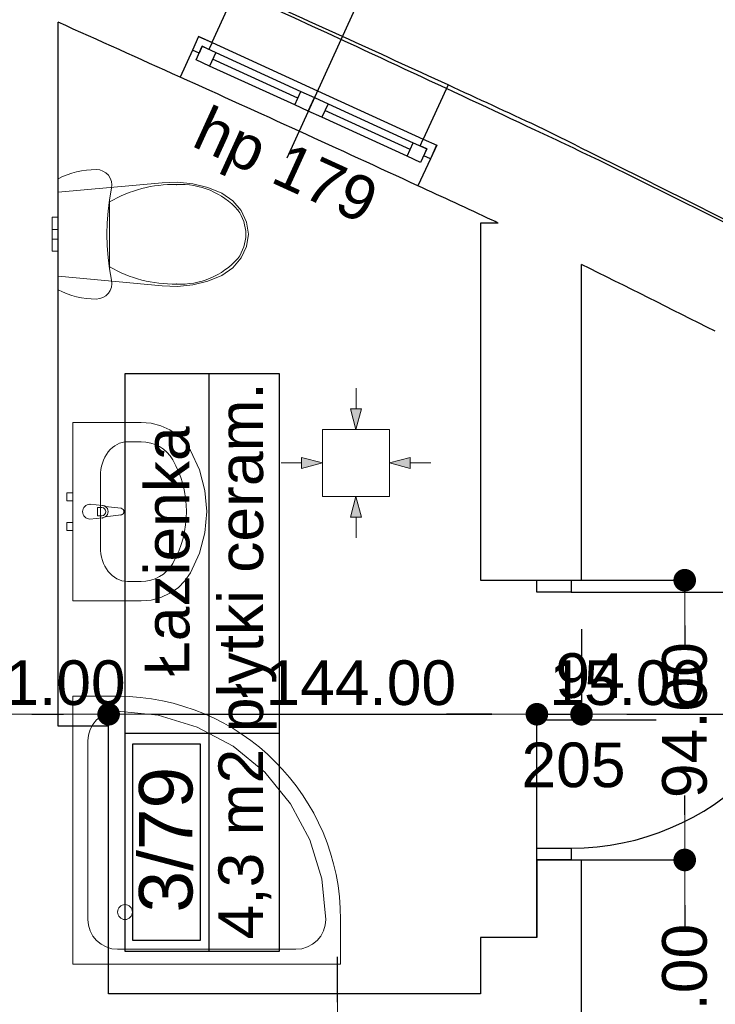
# Model space of a CAD drawing. Header units: millimetres. Extents: x -175445 to -20415, y -559200 to 231527.
# Tile 212 of 256: x -89730 to -87391, y -98872 to -95563. Entities that reach past the tile are written whole.
import ezdxf
from ezdxf.enums import TextEntityAlignment as Align

# ---------------------------------------------------------------- set-up
doc = ezdxf.new("R2010")
doc.units = ezdxf.units.MM
doc.header["$MEASUREMENT"] = 0
for name, color, linetype in [('Drzwi', 7, 'Continuous'), ('Linia', 7, 'Continuous'), ('Obiekt', 7, 'Continuous'), ('Okno', 7, 'Continuous'), ('Strefa', 7, 'Continuous'), ('Strop', 7, 'Continuous'), ('Słup', 7, 'Continuous'), ('Wymiary', 63, 'Continuous'), ('Ściana', 7, 'Continuous')]:
    doc.layers.add(name, color=color, linetype=linetype)
doc.styles.add('Arial', font='txt')
doc.dimstyles.new('GENERATED_STYLE__1', dxfattribs={"dimtxt": 150, "dimasz": 152, "dimexe": 0.18, "dimexo": 0, "dimgap": 0.09, "dimtad": 1, "dimtih": 1, "dimtoh": 1, "dimlfac": 0.1, "dimzin": 0, "dimdsep": 46, "dimtxsty": 'Arial', "dimblk": 'ARROWHEAD_11', "dimblk1": 'ARROWHEAD_11', "dimblk2": 'ARROWHEAD_11', "dimcen": 0.09, "dimclrd": 114, "dimclre": 114, "dimclrt": 114, "dimazin": 0, "dimtfac": 1, "dimtdec": 4, "dimtmove": 0, "dimatfit": 3, "dimfxl": 1, "dimtolj": 1, "dimtzin": 0, "dimarcsym": 0})
doc.dimstyles.new('GENERATED_STYLE__3', dxfattribs={"dimtxt": 150, "dimasz": 152, "dimexe": 0.18, "dimexo": 0, "dimgap": 0.09, "dimtad": 1, "dimlfac": 0.1, "dimzin": 0, "dimdsep": 46, "dimtxsty": 'Arial', "dimblk": 'ARROWHEAD_11', "dimblk1": 'ARROWHEAD_11', "dimblk2": 'ARROWHEAD_11', "dimcen": 0.09, "dimclrd": 114, "dimclre": 114, "dimclrt": 114, "dimazin": 0, "dimtfac": 1, "dimtdec": 4, "dimtmove": 2, "dimatfit": 3, "dimfxl": 1, "dimtolj": 1, "dimtzin": 0, "dimarcsym": 0})
doc.dimstyles.new('GENERATED_STYLE__4', dxfattribs={"dimtxt": 150, "dimasz": 152, "dimexe": 0.18, "dimexo": 0, "dimgap": 0.09, "dimtad": 1, "dimtih": 1, "dimtoh": 1, "dimlfac": 0.1, "dimzin": 0, "dimdsep": 46, "dimtxsty": 'Arial', "dimblk": 'ARROWHEAD_11', "dimblk1": 'ARROWHEAD_11', "dimblk2": 'ARROWHEAD_11', "dimcen": 0.09, "dimclrd": 114, "dimclre": 114, "dimclrt": 114, "dimazin": 0, "dimtfac": 1, "dimtdec": 4, "dimtmove": 2, "dimatfit": 3, "dimfxl": 1, "dimtolj": 1, "dimtzin": 0, "dimarcsym": 0})

# ---------------------------------------------------------------- blocks, each defined once
blk = doc.blocks.new('Łazienka_3_79_81', base_point=(-83399.8, 30955.7))
at = {"layer": 'Strefa'}
for p, q in [((-83682.7, 30221.7), (-83682.7, 32163.9)), ((-83682.7, 32163.9), (-83164.1, 32163.9)), ((-83399.8, 30221.7), (-83399.8, 32163.9)), ((-83164.1, 32163.9), (-83164.1, 30221.7)), ((-83682.7, 30955.7), (-83164.1, 30955.7)), ((-83656.7, 30258.4), (-83656.7, 30919)), ((-83656.7, 30919), (-83430.5, 30919)), ((-83430.5, 30919), (-83430.5, 30258.4)), ((-83430.5, 30258.4), (-83656.7, 30258.4)), ((-83164.1, 30221.7), (-83682.7, 30221.7))]:
    blk.add_line(p, q, dxfattribs=at)
at = {"layer": 'Strefa', "style": 'Arial'}
for tag, height, p in [('ROOM_NAME', 150, (-83541.2, 31567.2)), ('floor_f', 150, (-83293.7, 31546.8)), ('ROOM_NUMBER', 180, (-83546, 30597.4)), ('ROOM_CALC_AREA', 150, (-83293.7, 30582.7))]:
    blk.add_attdef(tag, text='', height=height, rotation=90, dxfattribs=at).set_placement(p, align=Align.MIDDLE_CENTER)
blk = doc.blocks.new('ARROWHEAD_11')
at = {"color": 0, "linetype": 'Continuous', "lineweight": 0}
blk.add_line((0, 0), (-1, 0), dxfattribs=at)
at = {"color": 0, "linetype": 'Continuous', "lineweight": 0, "const_width": 0.25, "flags": 128}
blk.add_lwpolyline([(-0.125, 0, 1), (0.125, 0, 1)], format="xyb", close=True, dxfattribs=at)
blk = doc.blocks.new('*D3310')
at = {"layer": 'Defpoints', "color": 0}
for p in [(-87840.7, -98386.6), (-87493.7, -98386.6), (-88130.7, -99456.6)]:
    blk.add_point(p, dxfattribs=at)
at = {"layer": 'Wymiary', "color": 114, "lineweight": -2}
for p, q in [((-87840.7, -98386.6), (-87493.5, -98386.6)), ((-87493.7, -98538.6), (-87493.7, -98617.5)), ((-87493.7, -99304.6), (-87493.7, -99225.7)), ((-88130.7, -99456.6), (-87493.5, -99456.6))]:
    blk.add_line(p, q, dxfattribs=at)
at = {"layer": 'Wymiary', "color": 114, "lineweight": -2, "xscale": 152, "yscale": 152, "zscale": 152}
for p, rotation in [((-87493.7, -98386.6), 90), ((-87493.7, -99456.6), 270)]:
    blk.add_blockref('ARROWHEAD_11', p, dxfattribs=dict(at, rotation=rotation))
at = {"layer": 'Wymiary', "color": 114, "lineweight": 13, "insert": (-87493.7, -98921.6), "char_height": 150, "attachment_point": 5, "rotation": 90, "style": 'Arial'}
blk.add_mtext('\\A1;107.00', dxfattribs=at)
blk = doc.blocks.new('*D3311')
at = {"layer": 'Defpoints', "color": 0}
for p in [(-87840.7, -97446.6), (-87493.7, -97446.6), (-87840.7, -98386.6)]:
    blk.add_point(p, dxfattribs=at)
at = {"layer": 'Wymiary', "color": 114, "lineweight": -2}
for p, q in [((-87840.7, -97446.6), (-87493.5, -97446.6)), ((-87493.7, -97598.6), (-87493.7, -97663.7)), ((-87493.7, -98234.6), (-87493.7, -98169.5)), ((-87840.7, -98386.6), (-87493.5, -98386.6))]:
    blk.add_line(p, q, dxfattribs=at)
at = {"layer": 'Wymiary', "color": 114, "lineweight": -2, "xscale": 152, "yscale": 152, "zscale": 152}
for p, rotation in [((-87493.7, -97446.6), 90), ((-87493.7, -98386.6), 270)]:
    blk.add_blockref('ARROWHEAD_11', p, dxfattribs=dict(at, rotation=rotation))
at = {"layer": 'Wymiary', "color": 114, "lineweight": 13, "insert": (-87493.7, -97916.6), "char_height": 150, "attachment_point": 5, "rotation": 90, "style": 'Arial'}
blk.add_mtext('\\A1;94.00', dxfattribs=at)
blk = doc.blocks.new('*D3322')
at = {"layer": 'Defpoints', "color": 0}
for p in [(-88661.4, -99016.6), (-88130.7, -99016.6), (-88130.7, -99456.6)]:
    blk.add_point(p, dxfattribs=at)
at = {"layer": 'Wymiary', "color": 114, "lineweight": -2}
for p, q in [((-88661.4, -98864.6), (-88661.4, -98712.6)), ((-88130.7, -99016.6), (-88661.6, -99016.6)), ((-88661.4, -99456.6), (-88661.4, -99016.6)), ((-88130.7, -99456.6), (-88661.6, -99456.6)), ((-88661.4, -99608.6), (-88661.4, -99760.6))]:
    blk.add_line(p, q, dxfattribs=at)
at = {"layer": 'Wymiary', "color": 114, "lineweight": -2, "xscale": 152, "yscale": 152, "zscale": 152}
for p, rotation in [((-88661.4, -99016.6), 270), ((-88661.4, -99456.6), 90)]:
    blk.add_blockref('ARROWHEAD_11', p, dxfattribs=dict(at, rotation=rotation))
at = {"layer": 'Wymiary', "color": 114, "lineweight": 13, "insert": (-88661.4, -99236.6), "char_height": 150, "attachment_point": 5, "rotation": 90, "style": 'Arial'}
blk.add_mtext('\\A1;44.00', dxfattribs=at)
blk = doc.blocks.new('*D3664')
at = {"layer": 'Defpoints', "color": 0}
for p in [(-89840.7, -97836.6), (-89430.7, -97896.9), (-89430.7, -97936.6)]:
    blk.add_point(p, dxfattribs=at)
at = {"layer": 'Wymiary', "color": 114, "lineweight": -2}
for p, q in [((-89840.7, -97836.6), (-89840.7, -97897.1)), ((-89688.7, -97896.9), (-89582.7, -97896.9)), ((-89430.7, -97936.6), (-89430.7, -97896.7))]:
    blk.add_line(p, q, dxfattribs=at)
at = {"layer": 'Wymiary', "color": 114, "lineweight": -2, "xscale": 152, "yscale": 152, "zscale": 152, "rotation": 180}
blk.add_blockref('ARROWHEAD_11', (-89840.7, -97896.9), dxfattribs=at)
at = {"layer": 'Wymiary', "color": 114, "lineweight": -2, "xscale": 152, "yscale": 152, "zscale": 152}
blk.add_blockref('ARROWHEAD_11', (-89430.7, -97896.9), dxfattribs=at)
at = {"layer": 'Wymiary', "color": 114, "lineweight": 13, "insert": (-89635.7, -97791.9), "char_height": 150, "attachment_point": 5, "style": 'Arial'}
blk.add_mtext('\\A1;41.00', dxfattribs=at)
blk = doc.blocks.new('*D3665')
at = {"layer": 'Defpoints', "color": 0}
for p in [(-87990.7, -97896.9), (-89430.7, -97936.6), (-87990.7, -98646.6)]:
    blk.add_point(p, dxfattribs=at)
at = {"layer": 'Wymiary', "color": 114, "lineweight": -2}
for p, q in [((-89430.7, -97936.6), (-89430.7, -97896.7)), ((-89278.7, -97896.9), (-88142.7, -97896.9)), ((-87990.7, -98646.6), (-87990.7, -97896.7))]:
    blk.add_line(p, q, dxfattribs=at)
at = {"layer": 'Wymiary', "color": 114, "lineweight": -2, "xscale": 152, "yscale": 152, "zscale": 152, "rotation": 180}
blk.add_blockref('ARROWHEAD_11', (-89430.7, -97896.9), dxfattribs=at)
at = {"layer": 'Wymiary', "color": 114, "lineweight": -2, "xscale": 152, "yscale": 152, "zscale": 152}
blk.add_blockref('ARROWHEAD_11', (-87990.7, -97896.9), dxfattribs=at)
at = {"layer": 'Wymiary', "color": 114, "lineweight": 13, "insert": (-88582.9, -97791.9), "char_height": 150, "attachment_point": 5, "style": 'Arial'}
blk.add_mtext('\\A1;144.00', dxfattribs=at)
blk = doc.blocks.new('*D3666')
at = {"layer": 'Defpoints', "color": 0}
for p in [(-87840.7, -97611), (-87840.7, -97896.9), (-87990.7, -98646.6)]:
    blk.add_point(p, dxfattribs=at)
at = {"layer": 'Wymiary', "color": 114, "lineweight": -2}
for p, q in [((-87840.7, -97611), (-87840.7, -97897.1)), ((-88142.7, -97896.9), (-88294.7, -97896.9)), ((-87990.7, -98646.6), (-87990.7, -97896.7)), ((-87990.7, -97896.9), (-87840.7, -97896.9)), ((-87688.7, -97896.9), (-87536.7, -97896.9))]:
    blk.add_line(p, q, dxfattribs=at)
at = {"layer": 'Wymiary', "color": 114, "lineweight": -2, "xscale": 152, "yscale": 152, "zscale": 152}
blk.add_blockref('ARROWHEAD_11', (-87990.7, -97896.9), dxfattribs=at)
at = {"layer": 'Wymiary', "color": 114, "lineweight": -2, "xscale": 152, "yscale": 152, "zscale": 152, "rotation": 180}
blk.add_blockref('ARROWHEAD_11', (-87840.7, -97896.9), dxfattribs=at)
at = {"layer": 'Wymiary', "color": 114, "lineweight": 13, "insert": (-87686.9, -97791.9), "char_height": 150, "attachment_point": 5, "style": 'Arial'}
blk.add_mtext('\\A1;15.00', dxfattribs=at)
blk = doc.blocks.new('*D3667')
at = {"layer": 'Defpoints', "color": 0}
for p in [(-87840.7, -97611), (-84180.7, -97896.9), (-84180.7, -101482)]:
    blk.add_point(p, dxfattribs=at)
at = {"layer": 'Wymiary', "color": 114, "lineweight": -2}
for p, q in [((-87840.7, -97611), (-87840.7, -97897.1)), ((-87688.7, -97896.9), (-84332.7, -97896.9)), ((-84180.7, -101482), (-84180.7, -97896.7))]:
    blk.add_line(p, q, dxfattribs=at)
at = {"layer": 'Wymiary', "color": 114, "lineweight": -2, "xscale": 152, "yscale": 152, "zscale": 152, "rotation": 180}
blk.add_blockref('ARROWHEAD_11', (-87840.7, -97896.9), dxfattribs=at)
at = {"layer": 'Wymiary', "color": 114, "lineweight": -2, "xscale": 152, "yscale": 152, "zscale": 152}
blk.add_blockref('ARROWHEAD_11', (-84180.7, -97896.9), dxfattribs=at)
at = {"layer": 'Wymiary', "color": 114, "lineweight": 13, "insert": (-86010.7, -97791.9), "char_height": 150, "attachment_point": 5, "style": 'Arial'}
blk.add_mtext('\\A1;366.00', dxfattribs=at)

msp = doc.modelspace()

# ---------------------------------------------------------------- hatches: boundary and pattern name
at = {"layer": 'Linia', "linetype": 'Continuous', "lineweight": 13}
for points in [[(-88598.966, -96940.093), (-88580.123, -96870.142), (-88617.623, -96870.092)], [(-88711.916, -97052.593), (-88781.892, -97033.843), (-88781.892, -97071.343)], [(-88486.616, -97052.593), (-88416.641, -97071.343), (-88416.641, -97033.843)], [(-88598.966, -97165.092), (-88617.623, -97235.093), (-88580.123, -97235.043)]]:
    msp.add_hatch(color=150, dxfattribs=at).paths.add_polyline_path(points)

# ---------------------------------------------------------------- linework, layer by layer
at = {"layer": 'Drzwi'}
for p, q in [((-87990.722, -97486.604), (-87990.722, -97446.604)), ((-87990.722, -97446.604), (-87875.722, -97446.604)), ((-87990.722, -97446.604), (-87875.722, -97446.604)), ((-87875.722, -97446.604), (-87875.722, -97486.604)), ((-87875.722, -97486.604), (-87990.722, -97486.604)), ((-87875.722, -97486.604), (-87015.722, -97486.604)), ((-87990.722, -98386.604), (-87990.722, -98346.604)), ((-87990.722, -98346.604), (-87875.722, -98346.604)), ((-87875.722, -98346.604), (-87875.722, -98386.604)), ((-87875.722, -98386.604), (-87990.722, -98386.604)), ((-87990.722, -98386.604), (-87875.722, -98386.604))]:
    msp.add_line(p, q, dxfattribs=at)
msp.add_arc((-87875.722, -97486.604), 860, 270, 0, dxfattribs=at)
at = {"layer": 'Linia', "color": 150, "lineweight": 13}
for p, q in [((-88598.781, -96801.202), (-88598.873, -96870.117)), ((-88598.966, -96940.093), (-88617.623, -96870.092)), ((-88617.623, -96870.092), (-88580.123, -96870.142)), ((-88598.966, -96940.093), (-88580.123, -96870.142)), ((-88486.616, -96940.243), (-88711.616, -96940.243)), ((-88711.616, -96940.243), (-88711.616, -97164.943)), ((-88486.616, -97164.943), (-88486.616, -96940.243)), ((-88711.916, -97052.593), (-88781.892, -97033.843)), ((-88781.892, -97071.343), (-88781.892, -97033.843)), ((-88486.616, -97052.593), (-88416.641, -97033.843)), ((-88416.641, -97033.843), (-88416.641, -97071.343)), ((-88850.807, -97052.593), (-88781.892, -97052.593)), ((-88711.916, -97052.593), (-88781.892, -97071.343)), ((-88486.616, -97052.593), (-88416.641, -97071.343)), ((-88347.726, -97052.593), (-88416.641, -97052.593)), ((-88711.616, -97165.243), (-88486.616, -97165.243)), ((-88598.966, -97165.092), (-88617.623, -97235.093)), ((-88598.966, -97165.092), (-88580.123, -97235.043)), ((-88580.123, -97235.043), (-88617.623, -97235.093)), ((-88598.781, -97303.983), (-88598.873, -97235.068))]:
    msp.add_line(p, q, dxfattribs=at)
at = {"layer": 'Obiekt'}
for p, q in [((-88520.111, -95346.497), (-88831.607, -96028.751)), ((-87589.344, -97916.604), (-87990.722, -97916.604))]:
    msp.add_line(p, q, dxfattribs=at)
at = {"layer": 'Obiekt', "color": 8, "lineweight": 5}
for p, q in [((-89570.182, -96083.985), (-89554.38, -96078.699)), ((-89554.38, -96078.699), (-89538.295, -96074.348)), ((-89538.295, -96074.348), (-89521.983, -96070.949)), ((-89521.983, -96070.949), (-89505.499, -96068.513)), ((-89505.499, -96068.513), (-89488.901, -96067.048)), ((-89488.901, -96067.048), (-89472.246, -96066.559)), ((-89472.246, -96066.559), (-89460.711, -96067.842)), ((-89460.711, -96067.842), (-89449.74, -96071.627)), ((-89449.74, -96071.627), (-89439.867, -96077.729)), ((-89439.867, -96077.729), (-89431.576, -96085.851)), ((-89600.722, -96097.291), (-89585.647, -96090.19)), ((-89600.722, -96470.827), (-89600.722, -96097.291)), ((-89600.722, -96143.084), (-89250.339, -96110.711)), ((-89585.647, -96090.19), (-89570.182, -96083.985)), ((-89431.576, -96085.851), (-89425.269, -96095.597)), ((-89425.269, -96095.597), (-89421.256, -96106.489)), ((-89421.256, -96106.489), (-89419.732, -96117.997)), ((-89250.339, -96110.711), (-89198.642, -96109.148)), ((-89198.642, -96109.148), (-89147.297, -96114.635)), ((-89147.297, -96114.635), (-89097.55, -96127.041)), ((-89600.722, -96425.034), (-89600.722, -96143.084)), ((-89420.772, -96129.559), (-89427.554, -96167.844)), ((-89419.732, -96117.997), (-89420.772, -96129.559)), ((-89097.55, -96127.041), (-89050.612, -96146.061)), ((-89050.612, -96146.061), (-89013.416, -96171.659)), ((-89427.554, -96167.844), (-89432.41, -96206.42)), ((-89427.679, -96284.059), (-89427.679, -96175.118)), ((-89013.416, -96171.659), (-88984.898, -96204.702)), ((-89432.41, -96206.42), (-89435.329, -96245.191)), ((-88984.898, -96204.702), (-88966.938, -96243.011)), ((-89620.722, -96227.059), (-89620.722, -96243.754)), ((-89600.722, -96227.059), (-89620.722, -96227.059)), ((-89620.722, -96243.754), (-89620.722, -96268.059)), ((-89600.722, -96227.059), (-89600.722, -96243.754)), ((-89600.722, -96243.754), (-89600.722, -96268.059)), ((-89435.329, -96245.191), (-89436.302, -96284.059)), ((-88966.938, -96243.011), (-88960.721, -96284.059)), ((-89620.722, -96268.059), (-89620.722, -96272.745)), ((-89600.722, -96268.059), (-89620.722, -96268.059)), ((-89620.722, -96272.745), (-89620.722, -96284.059)), ((-89600.722, -96268.059), (-89600.722, -96272.745)), ((-89600.722, -96272.745), (-89600.722, -96284.059)), ((-89620.722, -96284.059), (-89620.722, -96295.373)), ((-89620.722, -96295.373), (-89620.722, -96300.059)), ((-89600.722, -96300.059), (-89620.722, -96300.059)), ((-89620.722, -96300.059), (-89620.722, -96324.364)), ((-89600.722, -96284.059), (-89600.722, -96295.373)), ((-89600.722, -96295.373), (-89600.722, -96300.059)), ((-89600.722, -96300.059), (-89600.722, -96324.364)), ((-89436.302, -96284.059), (-89435.329, -96322.928)), ((-89427.679, -96393), (-89427.679, -96284.059)), ((-88969.361, -96284.06), (-88969.361, -96284.059)), ((-88960.721, -96284.059), (-88966.938, -96325.108)), ((-89620.722, -96324.364), (-89620.722, -96341.059)), ((-89600.722, -96341.059), (-89620.722, -96341.059)), ((-89600.722, -96324.364), (-89600.722, -96341.059)), ((-89435.329, -96322.928), (-89432.41, -96361.698)), ((-88966.938, -96325.108), (-88984.898, -96363.416)), ((-89432.41, -96361.698), (-89427.554, -96400.274)), ((-88984.898, -96363.416), (-89013.416, -96396.459)), ((-88996.172, -96365.135), (-88996.173, -96365.136)), ((-89427.554, -96400.274), (-89420.772, -96438.559)), ((-89013.416, -96396.459), (-89050.612, -96422.057)), ((-89250.339, -96457.407), (-89600.722, -96425.034)), ((-89420.772, -96438.559), (-89419.732, -96450.121)), ((-89097.55, -96441.078), (-89147.297, -96453.483)), ((-89050.612, -96422.057), (-89097.55, -96441.078)), ((-89585.647, -96477.928), (-89600.722, -96470.827)), ((-89570.182, -96484.133), (-89585.647, -96477.928)), ((-89425.269, -96472.521), (-89431.576, -96482.267)), ((-89421.256, -96461.629), (-89425.269, -96472.521)), ((-89419.732, -96450.121), (-89421.256, -96461.629)), ((-89198.642, -96458.97), (-89250.339, -96457.407)), ((-89147.297, -96453.483), (-89198.642, -96458.97)), ((-89554.38, -96489.419), (-89570.182, -96484.133)), ((-89538.295, -96493.77), (-89554.38, -96489.419)), ((-89521.983, -96497.169), (-89538.295, -96493.77)), ((-89505.499, -96499.605), (-89521.983, -96497.169)), ((-89488.901, -96501.07), (-89505.499, -96499.605)), ((-89472.246, -96501.559), (-89488.901, -96501.07)), ((-89460.711, -96500.276), (-89472.246, -96501.559)), ((-89449.74, -96496.491), (-89460.711, -96500.276)), ((-89439.867, -96490.389), (-89449.74, -96496.491)), ((-89431.576, -96482.267), (-89439.867, -96490.389)), ((-89550.762, -97516.044), (-89550.762, -96916.044)), ((-89550.762, -96916.044), (-89321.671, -96916.044)), ((-89321.671, -96916.044), (-89287.949, -96918.939)), ((-89287.949, -96918.939), (-89255.305, -96927.531)), ((-89255.305, -96927.531), (-89224.782, -96941.545)), ((-89224.782, -96941.545), (-89197.355, -96960.535)), ((-89197.355, -96960.535), (-89173.902, -96983.892)), ((-89367.489, -96981.261), (-89321.671, -96981.261)), ((-89173.902, -96983.892), (-89155.171, -97010.87)), ((-89155.171, -97010.87), (-89125.23, -97076.062)), ((-89458.444, -97334.87), (-89458.444, -97097.218)), ((-89125.23, -97076.062), (-89106.931, -97145.082)), ((-89570.762, -97152.544), (-89550.762, -97152.544)), ((-89570.762, -97179.544), (-89570.762, -97152.544)), ((-89550.762, -97152.544), (-89550.762, -97179.544)), ((-89106.931, -97145.082), (-89100.775, -97216.044)), ((-89550.762, -97179.544), (-89570.762, -97179.544)), ((-89493.444, -97191.044), (-89451.491, -97195.044)), ((-89453.663, -97202.444), (-89468.533, -97202.444)), ((-89468.533, -97202.444), (-89468.533, -97229.644)), ((-89441.977, -97198.314), (-89389.044, -97204.944)), ((-89451.491, -97237.044), (-89493.444, -97241.044)), ((-89468.533, -97229.644), (-89453.663, -97229.644)), ((-89389.044, -97227.144), (-89441.977, -97233.774)), ((-89100.775, -97216.044), (-89106.931, -97287.005)), ((-89570.762, -97252.544), (-89550.762, -97252.544)), ((-89570.762, -97279.544), (-89570.762, -97252.544)), ((-89550.762, -97252.544), (-89550.762, -97279.544)), ((-89550.762, -97279.544), (-89570.762, -97279.544)), ((-89106.931, -97287.005), (-89125.23, -97356.026)), ((-89125.23, -97356.026), (-89155.171, -97421.218)), ((-89155.171, -97421.218), (-89173.902, -97448.196)), ((-89367.489, -97450.827), (-89321.671, -97450.827)), ((-89197.355, -97471.553), (-89224.782, -97490.542)), ((-89173.902, -97448.196), (-89197.355, -97471.553)), ((-89255.305, -97504.557), (-89287.949, -97513.149)), ((-89224.782, -97490.542), (-89255.305, -97504.557)), ((-89321.671, -97516.044), (-89550.762, -97516.044)), ((-89287.949, -97513.149), (-89321.671, -97516.044)), ((-89400.762, -97836.604), (-89550.762, -97836.604)), ((-89550.762, -97836.604), (-89550.762, -98736.604)), ((-89439.03, -97894.216), (-89456.319, -97903.457)), ((-89420.271, -97888.526), (-89439.03, -97894.216)), ((-89400.762, -97886.604), (-89420.271, -97888.526)), ((-89264.199, -97900.055), (-89400.762, -97886.604)), ((-89132.884, -97939.889), (-89264.199, -97900.055)), ((-89483.909, -97931.047), (-89493.15, -97948.336)), ((-89471.473, -97915.894), (-89483.909, -97931.047)), ((-89456.319, -97903.457), (-89471.473, -97915.894)), ((-89498.84, -97967.095), (-89500.762, -97986.604)), ((-89493.15, -97948.336), (-89498.84, -97967.095)), ((-89011.863, -98004.576), (-89132.884, -97939.889)), ((-89500.762, -97986.604), (-89500.762, -98586.604)), ((-88905.787, -98091.63), (-89011.863, -98004.576)), ((-88818.733, -98197.705), (-88905.787, -98091.63)), ((-88754.046, -98318.726), (-88818.733, -98197.705)), ((-88714.212, -98450.041), (-88754.046, -98318.726)), ((-88700.762, -98586.604), (-88714.212, -98450.041)), ((-89500.762, -98586.604), (-89498.84, -98606.113)), ((-88702.683, -98606.113), (-88700.762, -98586.604)), ((-88650.762, -98736.604), (-88650.762, -98586.604)), ((-89498.84, -98606.113), (-89493.15, -98624.873)), ((-89493.15, -98624.873), (-89483.909, -98642.161)), ((-88717.615, -98642.161), (-88708.374, -98624.873)), ((-88708.374, -98624.873), (-88702.683, -98606.113)), ((-89483.909, -98642.161), (-89471.473, -98657.315)), ((-89471.473, -98657.315), (-89456.319, -98669.751)), ((-88745.205, -98669.751), (-88730.051, -98657.315)), ((-88730.051, -98657.315), (-88717.615, -98642.161)), ((-89456.319, -98669.751), (-89439.03, -98678.992)), ((-89439.03, -98678.992), (-89420.271, -98684.683)), ((-89420.271, -98684.683), (-89400.762, -98686.604)), ((-89400.762, -98686.604), (-88800.762, -98686.604)), ((-89400.762, -98686.604), (-88800.762, -98686.604)), ((-88800.762, -98686.604), (-89400.762, -98686.604)), ((-88800.762, -98686.604), (-88781.253, -98684.683)), ((-88781.253, -98684.683), (-88762.494, -98678.992)), ((-88762.494, -98678.992), (-88745.205, -98669.751)), ((-89550.762, -98736.604), (-88650.762, -98736.604))]:
    msp.add_line(p, q, dxfattribs=at)
msp.add_circle((-89375.762, -98561.604), 25, dxfattribs=at)
for centre, radius, start, end in [((-89212.785, -96542.154), 425.383, 88.646069, 120.348234), ((-89188.419, -96373.52), 256.976, 41.575502, 93.195152), ((-89107.967, -96284.872), 138.565, 0.335586, 36.222804), ((-89107.964, -96283.247), 138.562, 323.777189, 359.664406), ((-89188.419, -96194.599), 256.976, 266.804848, 318.424498), ((-89212.785, -96025.964), 425.383, 239.651766, 271.353931), ((-89493.444, -97216.044), 25, 90, 270), ((-89453.663, -97216.044), 13.6, 270, 90), ((-89453.391, -97216.044), 21.086, 57.228975, 84.830393), ((-89453.391, -97216.044), 21.086, 302.771025, 57.228975), ((-89390.434, -97216.044), 11.187, 277.138925, 82.861075), ((-89453.391, -97216.044), 21.086, 275.169607, 302.771025), ((-89400.762, -98586.604), 750, 0, 90)]:
    msp.add_arc(centre, radius, start, end, dxfattribs=at)
for centre, major_axis, ratio, start_param, end_param in [((-89367.489, -97097.348), (0, 116.066), 0.78364566, 0, 1.57079633), ((-89321.671, -97097.192), (121.2, 0), 0.95652174, 0.49697483, 1.57079633), ((-89550.762, -97216.044), (381.818, 0), 0.95652174, 5.78621047, 6.78016015), ((-89367.489, -97334.74), (0, 116.066), 0.78364566, 1.57079633, 3.14159265), ((-89321.671, -97334.896), (121.2, 0), 0.95652174, 4.71238898, 5.78621048)]:
    msp.add_ellipse(centre, major_axis=major_axis, ratio=ratio, start_param=start_param, end_param=end_param, dxfattribs=at)
for p in [(-89202.737, -96117.023), (-88996.173, -96202.982), (-89427.679, -96393), (-89202.737, -96451.095), (-89493.444, -97191.044), (-89441.977, -97198.314), (-89451.491, -97237.044), (-89389.044, -97227.144)]:
    msp.add_point(p, dxfattribs=at)
at = {"layer": 'Okno'}
for p, q in [((-89128.537, -95619.252), (-89149.135, -95664.812)), ((-89128.368, -95619.329), (-89149.135, -95664.812)), ((-89128.537, -95619.252), (-89082.885, -95640.095)), ((-89083.129, -95639.984), (-89128.537, -95619.252)), ((-89136.776, -95697.937), (-89116.01, -95652.454)), ((-89116.01, -95652.454), (-89126.393, -95675.196)), ((-89093.268, -95662.837), (-89116.01, -95652.454)), ((-89116.01, -95652.454), (-89070.526, -95673.22)), ((-89082.885, -95640.095), (-89093.268, -95662.837)), ((-89082.885, -95640.095), (-88728.113, -95802.073)), ((-89126.393, -95675.196), (-89149.135, -95664.812)), ((-89070.526, -95673.22), (-89091.293, -95718.704)), ((-89070.526, -95673.22), (-88783.98, -95804.049)), ((-89091.293, -95718.704), (-89136.776, -95697.937)), ((-88804.746, -95849.532), (-89091.293, -95718.704)), ((-88804.746, -95849.532), (-89091.293, -95718.704)), ((-88794.363, -95826.79), (-89080.909, -95695.962)), ((-88804.746, -95849.532), (-88783.98, -95804.049)), ((-88783.98, -95804.049), (-88738.496, -95824.815)), ((-88728.113, -95802.073), (-88373.341, -95964.052)), ((-88759.263, -95870.299), (-88804.746, -95849.532)), ((-88759.263, -95870.299), (-88738.496, -95824.815)), ((-88738.496, -95824.815), (-88759.263, -95870.299)), ((-88738.496, -95824.815), (-88693.013, -95845.582)), ((-88693.013, -95845.582), (-88713.779, -95891.065)), ((-88693.013, -95845.582), (-88406.466, -95976.41)), ((-88713.779, -95891.065), (-88759.263, -95870.299)), ((-88416.849, -95999.152), (-88703.396, -95868.323)), ((-88427.233, -96021.894), (-88713.779, -95891.065)), ((-88427.233, -96021.894), (-88713.779, -95891.065)), ((-88427.233, -96021.894), (-88406.466, -95976.41)), ((-88406.466, -95976.41), (-88360.983, -95997.177)), ((-88383.724, -95986.793), (-88373.341, -95964.052)), ((-88373.341, -95964.052), (-88327.689, -95984.895)), ((-88373.097, -95964.163), (-88327.689, -95984.895)), ((-88360.983, -95997.177), (-88383.724, -95986.793)), ((-88360.983, -95997.177), (-88381.749, -96042.66)), ((-88371.366, -96019.918), (-88360.983, -95997.177)), ((-88327.858, -95984.818), (-88348.624, -96030.302)), ((-88327.689, -95984.895), (-88348.624, -96030.302)), ((-88381.749, -96042.66), (-88427.233, -96021.894)), ((-88348.624, -96030.302), (-88371.366, -96019.918))]:
    msp.add_line(p, q, dxfattribs=at)
for radius, start, end in [(119123.747, 65.27195718, 65.64801034), (118773.747, 65.24790834, 65.67205919)]:
    msp.add_arc((-138120.217, -203982.866), radius, start, end, dxfattribs=at)
at = {"layer": 'Strop', "flags": 128}
msp.add_lwpolyline([(-145950.766, -114276.565), (-102220.766, -114276.565), (-102220.766, -112869.769), (-102220.766, -112866.565), (-86970.765, -112866.565), (-80500.722, -112866.565), (-80500.722, -108356.645), (-73250.715, -108356.645), (-73250.715, -107080.605), (-73250.715, -105060.605), (-73250.715, -104443.284, 0.03196361), (-87766.262, -96042.647, 0.00052298), (-87996.035, -95934.358, 0.00198881), (-88871.874, -95526.952, 0.03139835), (-102840.651, -90213.64, 0.034913), (-120656.111, -86030.364), (-120656.106, -86030.333), (-120656.209, -86030.316, 0.0261473), (-131693.029, -84820.632), (-135966.978, -84618.624, 0.0060186)], format="xyb", dxfattribs=at)
at = {"layer": 'Słup'}
for p, q in [((-88120.523, -96246.604), (-88180.722, -96246.604)), ((-88180.722, -96246.604), (-88180.722, -97446.604)), ((-88180.722, -97446.604), (-87990.722, -97446.604)), ((-89430.722, -97936.604), (-89600.722, -97936.604)), ((-89430.722, -98836.604), (-89430.722, -97936.604)), ((-88180.722, -98646.604), (-88180.722, -98836.604)), ((-87990.722, -98646.604), (-88180.722, -98646.604))]:
    msp.add_line(p, q, dxfattribs=at)
at = {"layer": 'Ściana'}
for p, q in [((-89000.589, -95457.619), (-89083.129, -95639.984)), ((-89128.537, -95619.252), (-89149.135, -95664.812)), ((-89083.129, -95639.984), (-89128.537, -95619.252)), ((-89149.135, -95664.812), (-89190.331, -95755.933)), ((-88289.362, -95782.345), (-88373.097, -95964.163)), ((-88373.097, -95964.163), (-88327.689, -95984.895)), ((-88327.689, -95984.895), (-88348.624, -96030.302)), ((-88348.624, -96030.302), (-88390.493, -96121.115)), ((-87990.722, -97446.604), (-87875.722, -97446.604)), ((-87875.722, -97446.604), (-87840.722, -97446.604)), ((-87990.722, -98386.604), (-87875.722, -98386.604)), ((-87875.722, -98386.604), (-87840.722, -98386.604))]:
    msp.add_line(p, q, dxfattribs=at)
at = {"layer": 'Ściana', "flags": 128}
for points in [[(-89600.722, -97936.604), (-89600.722, -95571.329)], [(-87840.722, -97446.604), (-87840.722, -96385.298)], [(-87990.722, -98386.604), (-87990.722, -98646.604)], [(-87840.722, -99016.604), (-87840.722, -98386.604)], [(-88180.722, -98836.604), (-89430.722, -98836.604)]]:
    msp.add_lwpolyline(points, dxfattribs=at)
at = {"layer": 'Ściana'}
for centre, radius, start, end in [((-138120.217, -203982.866), 118773.747, 65.67205919, 65.88913655), ((-138120.217, -203982.866), 119123.747, 65.11311795, 65.27195718), ((-146146.054, -213658.782), 131317.865, 63.32280143, 63.71299461), ((-138120.217, -203982.866), 118773.747, 65.11518084, 65.24790834), ((-146146.054, -213658.782), 130967.865, 63.70124758, 63.71112354), ((-146146.054, -213658.782), 130967.865, 63.34461711, 63.56462735)]:
    msp.add_arc(centre, radius, start, end, dxfattribs=at)

# ---------------------------------------------------------------- block references
at = {"layer": 'Strefa'}
ref = msp.add_blockref('Łazienka_3_79_81', (-89092.556, -97960.166), dxfattribs=at)
ref.add_attrib('ROOM_NAME', 'Łazienka', dxfattribs={"color": 7, "height": 150, "rotation": 90, "style": 'Arial'}).set_placement((-89233.984, -97348.694), align=Align.MIDDLE_CENTER)
ref.add_attrib('ROOM_NUMBER', '3/79', dxfattribs={"color": 7, "height": 180, "rotation": 90, "style": 'Arial'}).set_placement((-89238.699, -98318.443), align=Align.MIDDLE_CENTER)
ref.add_attrib('ROOM_CALC_AREA', '4,3 m2', dxfattribs={"color": 7, "height": 150, "rotation": 90, "style": 'Arial'}).set_placement((-88986.484, -98333.169), align=Align.MIDDLE_CENTER)
ref.add_attrib('floor_f', 'płytki ceram.', dxfattribs={"color": 7, "height": 150, "rotation": 90, "style": 'Arial'}).set_placement((-88986.484, -97369.112), align=Align.MIDDLE_CENTER)

# ---------------------------------------------------------------- texts
at = {"layer": 'Obiekt', "insert": (-89175.165, -96026.711), "char_height": 150, "attachment_point": 7, "rotation": 335.459984, "style": 'Arial'}
msp.add_mtext('\\A1;{\\fArial|b0|i0|c238|p38;hp 179}', dxfattribs=at)
at = {"layer": 'Obiekt', "char_height": 150, "attachment_point": 7, "style": 'Arial'}
for s, insert in [('\\A1;{\\fArial|b0|i0|c238|p38;94}', (-87928.554, -97844.072)), ('\\A1;{\\fArial|b0|i0|c238|p38;205}', (-88042.383, -98144.072))]:
    msp.add_mtext(s, dxfattribs=dict(at, insert=insert))

# ---------------------------------------------------------------- dimensions: what is measured, and where the dimension line sits
at = {"layer": 'Wymiary', "color": 114, "lineweight": 13}
for base, p1, p2, picture, middle in [((-87493.664, -97446.604), (-87840.722, -98386.604), (-87840.722, -97446.604), '*D3311', (-87493.664, -97916.604)), ((-87493.664, -98386.604), (-88130.722, -99456.604), (-87840.722, -98386.604), '*D3310', (-87493.664, -98921.604)), ((-88661.372, -99016.604), (-88130.722, -99456.604), (-88130.722, -99016.604), '*D3322', (-88661.372, -99236.604))]:
    dim = msp.add_linear_dim(base=base, p1=p1, p2=p2, angle=90, dimstyle='GENERATED_STYLE__1', dxfattribs=at)
    dim.commit()
    dim.dimension.update_dxf_attribs({"geometry": picture, "text_midpoint": middle, "dimtype": 160, "text_rotation": 90})
for base, p1, p2, dimstyle, picture, middle in [((-87840.722, -97896.917), (-87990.722, -98646.604), (-87840.722, -97610.951), 'GENERATED_STYLE__3', '*D3666', (-87686.893, -97791.917)), ((-84180.722, -97896.917), (-87840.722, -97610.951), (-84180.722, -101481.968), 'GENERATED_STYLE__3', '*D3667', (-86010.722, -97791.917)), ((-89430.722, -97896.917), (-89840.722, -97836.604), (-89430.722, -97936.604), 'GENERATED_STYLE__3', '*D3664', (-89635.722, -97791.917)), ((-87990.722, -97896.917), (-89430.722, -97936.604), (-87990.722, -98646.604), 'GENERATED_STYLE__4', '*D3665', (-88582.883, -97791.917))]:
    dim = msp.add_linear_dim(base=base, p1=p1, p2=p2, dimstyle=dimstyle, dxfattribs=at)
    dim.commit()
    dim.dimension.update_dxf_attribs({"geometry": picture, "text_midpoint": middle, "dimtype": 160})

doc.saveas('drawing.dxf')
